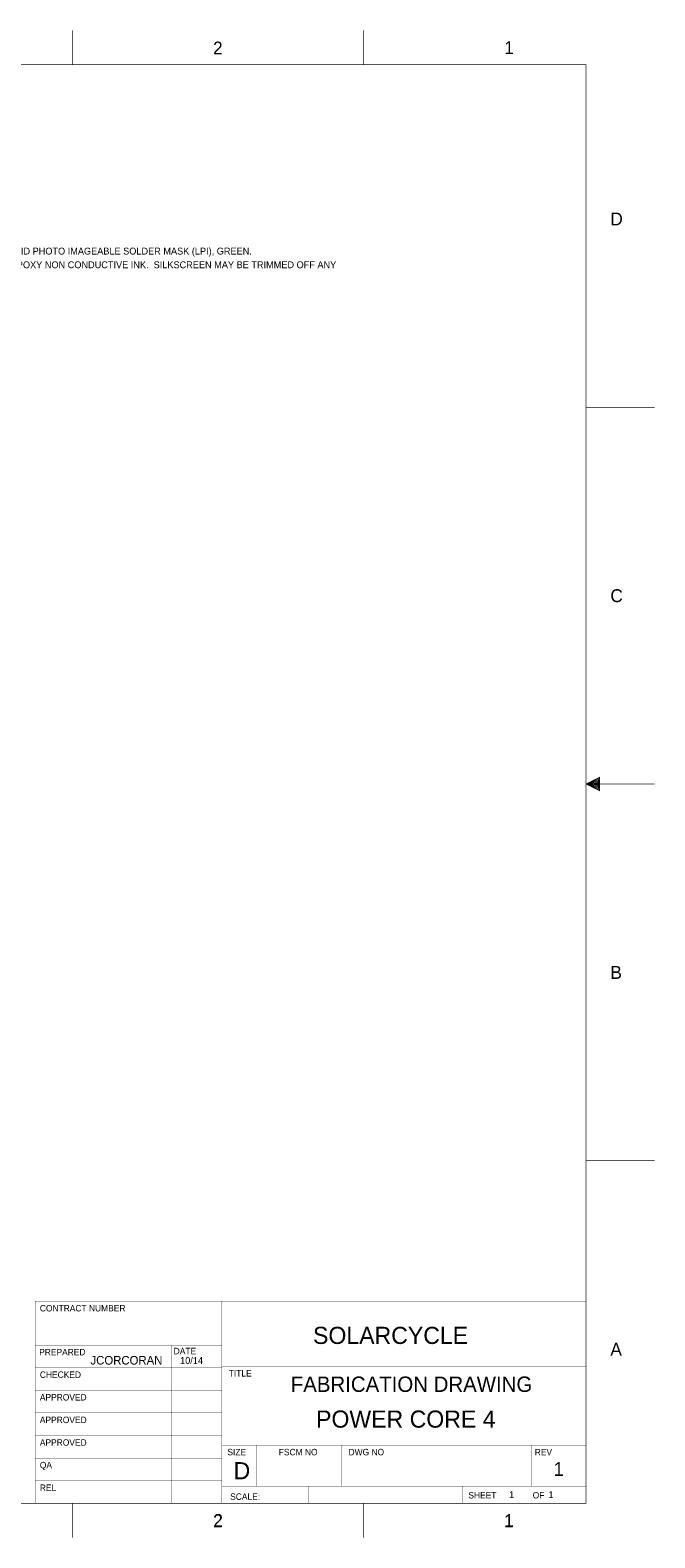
# Model space of a CAD drawing. Extents: x -12487 to 21523, y -10336 to 11674.
# Tile 4 of 4: x 12396 to 21523, y -10336 to 11674. Entities that reach past the tile are written whole.
import ezdxf
from ezdxf.enums import TextEntityAlignment as Align

# ---------------------------------------------------------------- set-up
doc = ezdxf.new("R2010")
doc.units = 0
for name, color, linetype in [('DF_FAB', 3, 'CONTINUOUS'), ('DF_OUTLINE', 9, 'CONTINUOUS'), ('DF_TITLE_BLOCK', 8, 'CONTINUOUS')]:
    doc.layers.add(name, color=color, linetype=linetype)

msp = doc.modelspace()

# ---------------------------------------------------------------- linework, layer by layer
at = {"layer": 'DF_OUTLINE', "const_width": 10}
for points in [[(13018, 11669), (13018, 11169)], [(17268, 11669), (17268, 11169)], [(20518, 6169), (21518, 6169)], [(21518, 669), (20518, 669)], [(20518, -4831), (21518, -4831)], [(13018, -9831), (13018, -10331)], [(17268, -9831), (17268, -10331)]]:
    msp.add_lwpolyline(points, dxfattribs=at)
for points in [[(-11482, -9831), (20518, -9831), (20518, 11169), (-11482, 11169)], [(20718, 569), (20518, 669), (20718, 769)], [(20708, 589), (20708, 749), (20538, 669)], [(20698, 609), (20698, 729), (20558, 669)], [(20688, 629), (20688, 709), (20578, 669)], [(20678, 649), (20678, 689), (20608, 669)], [(20668, 659), (20668, 679), (20638, 669)]]:
    msp.add_lwpolyline(points, close=True, dxfattribs=at)
at = {"layer": 'DF_TITLE_BLOCK', "const_width": 5}
for points in [[(12468, -6881), (20518, -6881)], [(12468, -9826), (12468, -6881)], [(15198, -9826), (15198, -6881)], [(20518, -9581), (20518, -6881)], [(12468, -7521), (15198, -7521)], [(14468, -9826), (14468, -7521)], [(12468, -7851), (15198, -7851)], [(15198, -7831), (20518, -7831)], [(12468, -8181), (15198, -8181)], [(12468, -8511), (15198, -8511)], [(12468, -8841), (15198, -8841)], [(20518, -8981), (15198, -8981)], [(15698, -8981), (15698, -9581)], [(16948, -8981), (16948, -9581)], [(19718, -8981), (19718, -9581)], [(12468, -9171), (15198, -9171)], [(12468, -9501), (15198, -9501)], [(15198, -9581), (20518, -9581)], [(16468, -9581), (16468, -9831)], [(18718, -9581), (18718, -9831)], [(20518, -9581), (20518, -9831)]]:
    msp.add_lwpolyline(points, dxfattribs=at)

# ---------------------------------------------------------------- texts
at = {"layer": 'DF_FAB'}
for s, p in [('4.   SOLDER MASK BOTH SIDES WITH LIQUID PHOTO IMAGEABLE SOLDER MASK (LPI), GREEN.', (9497.4, 8398.6)), ('5.   SILKSCREEN TOP SIDE WITH WHITE EPOXY NON CONDUCTIVE INK.  SILKSCREEN MAY BE TRIMMED OFF ANY', (9497.4, 8198.6)), ('1', (19393, -9756)), ('1', (19968, -9756))]:
    msp.add_text(s, height=100, dxfattribs=at).set_placement(p)
at = {"layer": 'DF_FAB', "width": 0.991111}
msp.add_text('FABRICATION DRAWING', height=225, dxfattribs=at).set_placement((17968, -8206), align=Align.CENTER)
at = {"layer": 'DF_OUTLINE'}
for s, p in [('2', (15068, 11319)), ('1', (19323, 11324)), ('D', (20873, 8824)), ('C', (20873, 3324)), ('B', (20873, -2176)), ('A', (20873, -7676)), ('2', (15068, -10181)), ('2', (15073, -10176)), ('1', (19318, -10181)), ('1', (19323, -10176))]:
    msp.add_text(s, height=188, dxfattribs=at).set_placement(p)
at = {"layer": 'DF_TITLE_BLOCK'}
for s, height, width, p in [('CONTRACT NUMBER', 94, 0.978723, (12538, -7031)), ('PREPARED', 94, 0.978723, (12528, -7671)), ('JCORCORAN', 125, 0.992, (13278, -7806)), ('DATE', 94, 0.978723, (14493, -7656)), ('CHECKED', 94, 0.978723, (12538, -8001)), ('TITLE', 94, 0.978723, (15298, -7981)), ('APPROVED', 94, 0.978723, (12538, -8331)), ('APPROVED', 94, 0.978723, (12538, -8661)), ('APPROVED', 94, 0.978723, (12538, -8991)), ('QA', 94, 0.978723, (12538, -9321)), ('SIZE', 94, 0.978723, (15278, -9131)), ('D', 250, 1.008, (15368, -9481)), ('FSCM NO', 94, 0.978723, (16028, -9131)), ('DWG NO', 94, 0.978723, (17048, -9131)), ('REV', 94, 0.978723, (19768, -9131)), ('REL', 94, 0.978723, (12538, -9651)), ('SHEET', 94, 0.978723, (18798, -9761)), ('OF', 94, 0.978723, (19738, -9761)), ('SCALE:', 94, 0.978723, (15318, -9781))]:
    msp.add_text(s, height=height, dxfattribs=dict(at, width=width)).set_placement(p)
at = {"layer": 'DF_TITLE_BLOCK', "width": 1.008}
for s, p in [('SOLARCYCLE', (17662, -7505.4)), ('POWER CORE 4', (17884.4, -8727.1))]:
    msp.add_text(s, height=250, dxfattribs=at).set_placement(p, align=Align.CENTER)
at = {"layer": 'DF_TITLE_BLOCK'}
msp.add_text('10/14', height=100, dxfattribs=at).set_placement((14587, -7797))
msp.add_text('1', height=200, dxfattribs=at).set_placement((20118, -9431), align=Align.CENTER)

doc.saveas('drawing.dxf')
